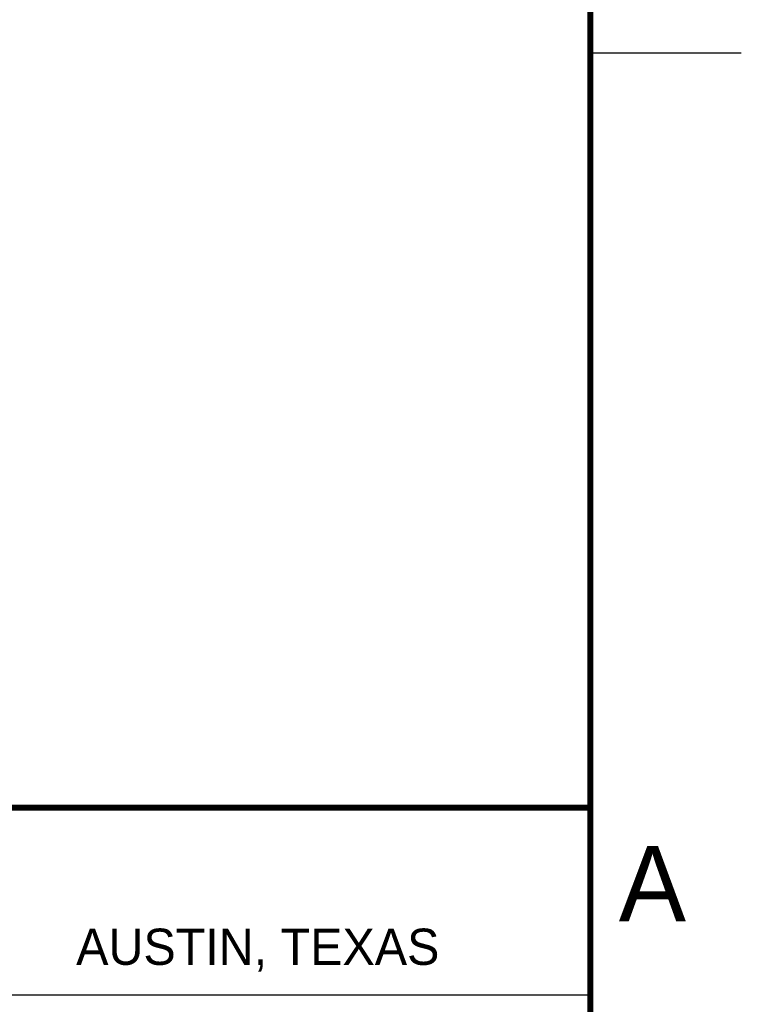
# Model space of a CAD drawing. Header units: inches. Extents: x 0 to 34, y 0 to 22.
# Tile 12 of 18: x 31.6 to 34, y 2.3 to 5.6. Entities that reach past the tile are written whole.
import ezdxf

# ---------------------------------------------------------------- set-up
doc = ezdxf.new("R2010")
doc.units = ezdxf.units.IN
doc.header["$LTSCALE"] = 1.87
doc.header["$MEASUREMENT"] = 0
doc.layers.get('0').update_dxf_attribs({"linetype": 'CONTINUOUS'})
doc.styles.add('TEXTSTYLE_2', font='txt')

msp = doc.modelspace()

# ---------------------------------------------------------------- linework, layer by layer
at = {"color": 2, "linetype": 'CONTINUOUS'}
for p, q in [((33.5, 5.5), (34, 5.5)), ((28.7231, 2.38), (33.5, 2.38))]:
    msp.add_line(p, q, dxfattribs=at)
at = {"color": 7, "linetype": 'CONTINUOUS', "const_width": 0.02}
for points in [[(33.5, 0.5), (33.5, 21.5)], [(25.58, 3), (33.5, 3)]]:
    msp.add_lwpolyline(points, dxfattribs=at)

# ---------------------------------------------------------------- texts
at = {"color": 2, "linetype": 'CONTINUOUS', "attachment_point": 1, "line_spacing_factor": 0.9, "style": 'TEXTSTYLE_2'}
for s, insert, char_height, width in [('A', (33.5939, 2.8728), 0.25, 0.25), ('AUSTIN, TEXAS', (31.7957, 2.599), 0.12, 1.56)]:
    msp.add_mtext(s, dxfattribs=dict(at, insert=insert, char_height=char_height, width=width))

doc.saveas('drawing.dxf')
